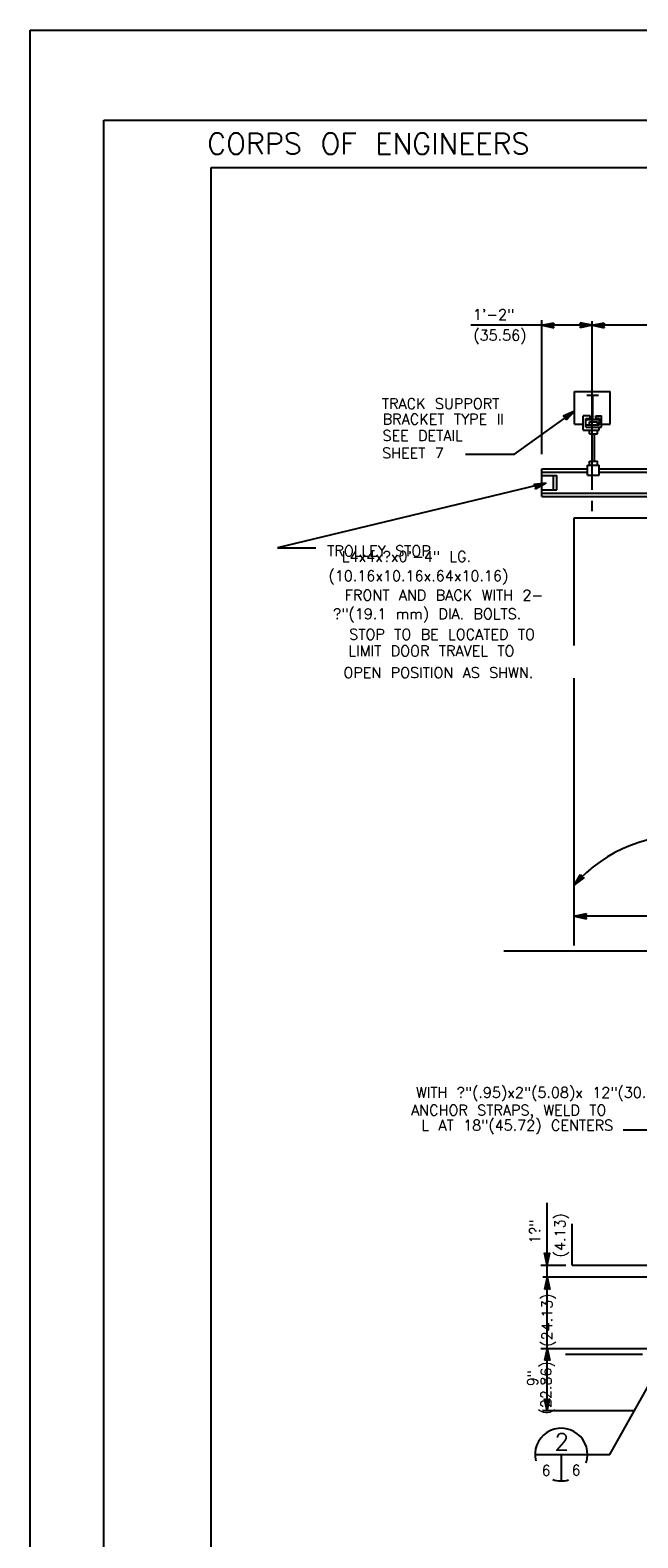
# Model space of a CAD drawing. Extents: x -23 to 2859, y -15 to 3983.
# Tile 4 of 50: x -22.75 to -15.53, y -2.5 to 15.41. Entities that reach past the tile are written whole.
import ezdxf
from ezdxf.enums import TextEntityAlignment as Align

# ---------------------------------------------------------------- set-up
doc = ezdxf.new("R2010")
doc.units = 0
doc.header["$LTSCALE"] = 25.4
doc.header["$MEASUREMENT"] = 0
doc.linetypes.add('HIDDEN2', pattern=[0.1875, 0.125, -0.0625])
doc.layers.add('PAN_RS', color=7, linetype='CONTINUOUS')
doc.layers.add('PAN_TS', color=7, linetype='CONTINUOUS')
doc.styles.add('TXT_SHX', font='txt.shx')

# ---------------------------------------------------------------- blocks, each defined once
blk = doc.blocks.new('LT3')
at = {"layer": 'PAN_TS', "color": 24, "linetype": 'CONTINUOUS'}
for p, q in [((0, 0), (-0.0015, 0.00032)), ((-0.00135, 0), (-0.0015, 0.00032)), ((0, 0), (-0.0015, -0.00032)), ((-0.0015, -0.00032), (-0.00135, 0)), ((-0.00039, 0), (-0.00136, 0.00021)), ((-0.00128, 0), (-0.00136, 0.00021)), ((-0.00039, 0), (-0.00136, -0.00021)), ((-0.00136, -0.00021), (-0.00128, 0)), ((-0.00076, 0), (-0.00122, 0.0001)), ((-0.00119, 0), (-0.00122, 0.0001)), ((-0.00076, 0), (-0.00122, -0.0001)), ((-0.00122, -0.0001), (-0.00119, 0))]:
    blk.add_line(p, q, dxfattribs=at)

msp = doc.modelspace()

# ---------------------------------------------------------------- linework, layer by layer
at = {"layer": 'PAN_RS', "color": 7, "linetype": 'CONTINUOUS'}
for p, q in [((-16.751, -1.515), (-16.127, -1.515)), ((-16.439, -1.515), (-16.439, -1.827))]:
    msp.add_line(p, q, dxfattribs=at)
for start, end in [(341.9698, 193.8121), (251.0405, 285.7467)]:
    msp.add_arc((-16.439, -1.515), 0.313, start, end, dxfattribs=at)
at = {"layer": 'PAN_TS', "color": 7, "linetype": 'CONTINUOUS'}
for p, q in [((-22.754, -14.593), (-22.754, 15.407)), ((-22.754, 15.407), (19.246, 15.407)), ((-21.879, 14.339), (18.371, 14.339)), ((-21.879, -13.665), (-21.879, 14.339)), ((-20.601, 13.774), (17.641, 13.774)), ((-20.601, -13.099), (-20.601, 13.774)), ((-16.07, 11.901), (-17.513, 11.901)), ((-16.671, 10.368), (-16.671, 11.961)), ((-10.995, 11.901), (-16.072, 11.901)), ((-16.07, 9.946), (-16.07, 11.948)), ((-16.282, 11.113), (-15.859, 11.113)), ((-16.282, 10.728), (-16.282, 11.113)), ((-15.859, 10.728), (-15.859, 11.113)), ((-16.134, 11.07), (-15.996, 11.07)), ((-16.063, 10.783), (-16.063, 11.07)), ((-16.997, 10.368), (-16.282, 10.881)), ((-16.178, 10.655), (-16.178, 10.827)), ((-16.097, 10.827), (-16.178, 10.827)), ((-16.146, 10.69), (-16.146, 10.792)), ((-16.146, 10.792), (-16.097, 10.792)), ((-16.134, 10.783), (-15.996, 10.783)), ((-16.103, 10.719), (-16.103, 10.755)), ((-16.103, 10.755), (-16.007, 10.755)), ((-16.097, 10.792), (-16.097, 10.827)), ((-16.027, 10.792), (-16.027, 10.827)), ((-16.027, 10.827), (-15.96, 10.827)), ((-15.984, 10.792), (-16.027, 10.792)), ((-16.007, 10.719), (-16.007, 10.755)), ((-15.984, 10.719), (-15.984, 10.792)), ((-15.96, 10.69), (-15.96, 10.827)), ((-16.282, 10.728), (-16.177, 10.728)), ((-16.178, 10.655), (-15.99, 10.655)), ((-16.146, 10.719), (-15.984, 10.719)), ((-16.146, 10.69), (-15.96, 10.69)), ((-16.104, 10.612), (-16.104, 10.655)), ((-16.104, 10.612), (-16.007, 10.612)), ((-16.072, 10.288), (-16.072, 10.611)), ((-16.044, 10.288), (-16.044, 10.611)), ((-16.007, 10.612), (-16.007, 10.655)), ((-15.99, 10.655), (-15.99, 10.69)), ((-15.962, 10.728), (-15.859, 10.728)), ((-17.576, 10.368), (-16.997, 10.368)), ((-16.127, 10.12), (-16.127, 10.241)), ((-16.127, 10.241), (-15.987, 10.241)), ((-16.104, 10.241), (-16.104, 10.288)), ((-16.104, 10.288), (-16.007, 10.288)), ((-16.007, 10.241), (-16.007, 10.288)), ((-15.987, 10.12), (-15.987, 10.241)), ((-16.671, 10.197), (-16.127, 10.197)), ((-16.671, 9.866), (-16.671, 10.197)), ((-16.671, 10.155), (-16.127, 10.155)), ((-16.671, 10.117), (-16.493, 10.117)), ((-16.532, 9.948), (-16.532, 10.117)), ((-16.493, 9.948), (-16.493, 10.117)), ((-16.127, 10.12), (-15.987, 10.12)), ((-15.987, 10.197), (-13.005, 10.197)), ((-15.987, 10.155), (-13.005, 10.155)), ((-16.619, 10.027), (-19.815, 9.257)), ((-16.671, 9.948), (-16.493, 9.948)), ((-16.671, 9.908), (-13.005, 9.908)), ((-16.671, 9.866), (-13.003, 9.866)), ((-16.07, 9.694), (-16.07, 9.814)), ((-19.815, 9.257), (-19.359, 9.257)), ((-10.947, 4.881), (-16.285, 4.881)), ((-17.122, 4.469), (-3.214, 4.469)), ((-15.263, 2.338), (-15.702, 2.338)), ((-16.606, 0.736), (-16.606, 1.477)), ((-16.309, 0.736), (-16.309, 1.227)), ((-16.681, 0.736), (-16.384, 0.736)), ((-16.606, 0.591), (-16.606, 0.736)), ((-16.309, 0.736), (-15.129, 0.736)), ((-15.092, 0.591), (-16.658, 0.591)), ((-16.606, -0.255), (-16.606, 0.591)), ((-15.863, -1.515), (-14.936, 0.135)), ((-16.681, -0.255), (-14.792, -0.255)), ((-16.606, -0.996), (-16.606, -0.255)), ((-15.475, -0.324), (-16.389, -0.324)), ((-15.581, -0.996), (-16.664, -0.996)), ((-16.143, -1.515), (-15.863, -1.515))]:
    msp.add_line(p, q, dxfattribs=at)
at = {"layer": 'PAN_TS', "color": 7, "linetype": 'HIDDEN2'}
for p, q in [((-16.285, 9.612), (-11.898, 9.612)), ((-16.285, 8.097), (-16.285, 9.612)), ((-16.285, 4.534), (-16.285, 8.097))]:
    msp.add_line(p, q, dxfattribs=at)
at = {"layer": 'PAN_TS', "color": 7, "linetype": 'CONTINUOUS'}
msp.add_arc((-15.003, 4.139), 1.697, 83.1843, 139.1079, dxfattribs=at)

# ---------------------------------------------------------------- block references
at = {"layer": 'PAN_TS', "linetype": 'CONTINUOUS'}
for p, xscale, yscale, zscale, rotation in [((-16.671, 11.901), 96, 96, 96, 180.0000000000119), ((-16.072, 11.901), 96, 96, 96, 180.0000000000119), ((-16.282, 10.881), 96.00025861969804, 96.00025861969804, 96.00025861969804, 35.65873073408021), ((-16.619, 10.027), 96.00027178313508, 96.00027178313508, 96.00027178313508, 18.2726191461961), ((-16.285, 5.25), 96.00043518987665, 96.00043518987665, 96.00043518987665, 227.8623863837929), ((-16.285, 4.881), 96, 96, 96, 180.0000000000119), ((-16.606, 0.736), 96, 96, 96, 269.9999999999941), ((-16.606, 0.591), 96, 96, 96, 90.00000000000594), ((-16.606, -0.255), 96, 96, 96, 90.00000000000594), ((-16.606, -0.996), 96, 96, 96, 269.9999999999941)]:
    msp.add_blockref('LT3', p, dxfattribs=dict(at, xscale=xscale, yscale=yscale, zscale=zscale, rotation=rotation))
at = {"layer": 'PAN_TS', "linetype": 'CONTINUOUS', "xscale": 96, "yscale": 96, "zscale": 96}
msp.add_blockref('LT3', (-16.072, 11.901), dxfattribs=at)

# ---------------------------------------------------------------- texts
at = {"layer": 'PAN_RS', "color": 7, "linetype": 'CONTINUOUS', "style": 'TXT_SHX'}
for s, height, p in [('2', 0.2, (-16.433, -1.464)), ('6', 0.125, (-16.619, -1.766)), ('6', 0.125, (-16.263, -1.762))]:
    msp.add_text(s, height=height, dxfattribs=at).set_placement(p, align=Align.CENTER)
at = {"layer": 'PAN_TS', "color": 7, "linetype": 'CONTINUOUS', "style": 'TXT_SHX'}
for s, height, p in [('CORPS OF ENGINEERS', 0.25, (-20.649, 13.933)), ('TRACK SUPPORT', 0.125, (-18.572, 10.907)), ('BRACKET TYPE II', 0.125, (-18.562, 10.723)), ('SEE DETAIL', 0.125, (-18.564, 10.528)), ('SHEET 7', 0.125, (-18.569, 10.321)), ('TROLLEY STOP', 0.125, (-19.222, 9.158))]:
    msp.add_text(s, height=height, dxfattribs=at).set_placement(p)
for s, p in [('1\'-2"', (-17.244, 11.966)), ('(35.56)', (-17.169, 11.72)), ('L4x4x?x0\'-4" LG.', (-18.28, 9.092)), ('(10.16x10.16x.64x10.16)', (-18.138, 8.862)), ('FRONT AND BACK WITH 2-', (-17.833, 8.632)), ('?"(19.1 mm) DIA. BOLTS.', (-18.033, 8.41)), ('STOP TO BE LOCATED TO', (-17.856, 8.166)), ('LIMIT DOOR TRAVEL TO', (-17.983, 7.97)), (' OPEN POSITION AS SHWN.', (-17.956, 7.712)), ('WITH ?"(.95)x2"(5.08)x 12"(30.48)', (-16.653, 2.724)), ('ANCHOR STRAPS, WELD TO', (-17.064, 2.514))]:
    msp.add_text(s, height=0.125, dxfattribs=at).set_placement(p, align=Align.CENTER)
msp.add_text('L AT 18"(45.72) CENTERS', height=0.125, dxfattribs=at).set_placement((-15.823, 2.335), align=Align.RIGHT)
msp.add_text('(4.13)', height=0.125, rotation=90, dxfattribs=at).set_placement((-16.391, 0.829))
for s, p in [('1?"', (-16.69, 1.134)), ('(24.13)', (-16.547, 0.083)), ('9"', (-16.716, -0.606)), ('(22.86)', (-16.559, -0.722))]:
    msp.add_text(s, height=0.125, rotation=90, dxfattribs=at).set_placement(p, align=Align.CENTER)

doc.saveas('drawing.dxf')
